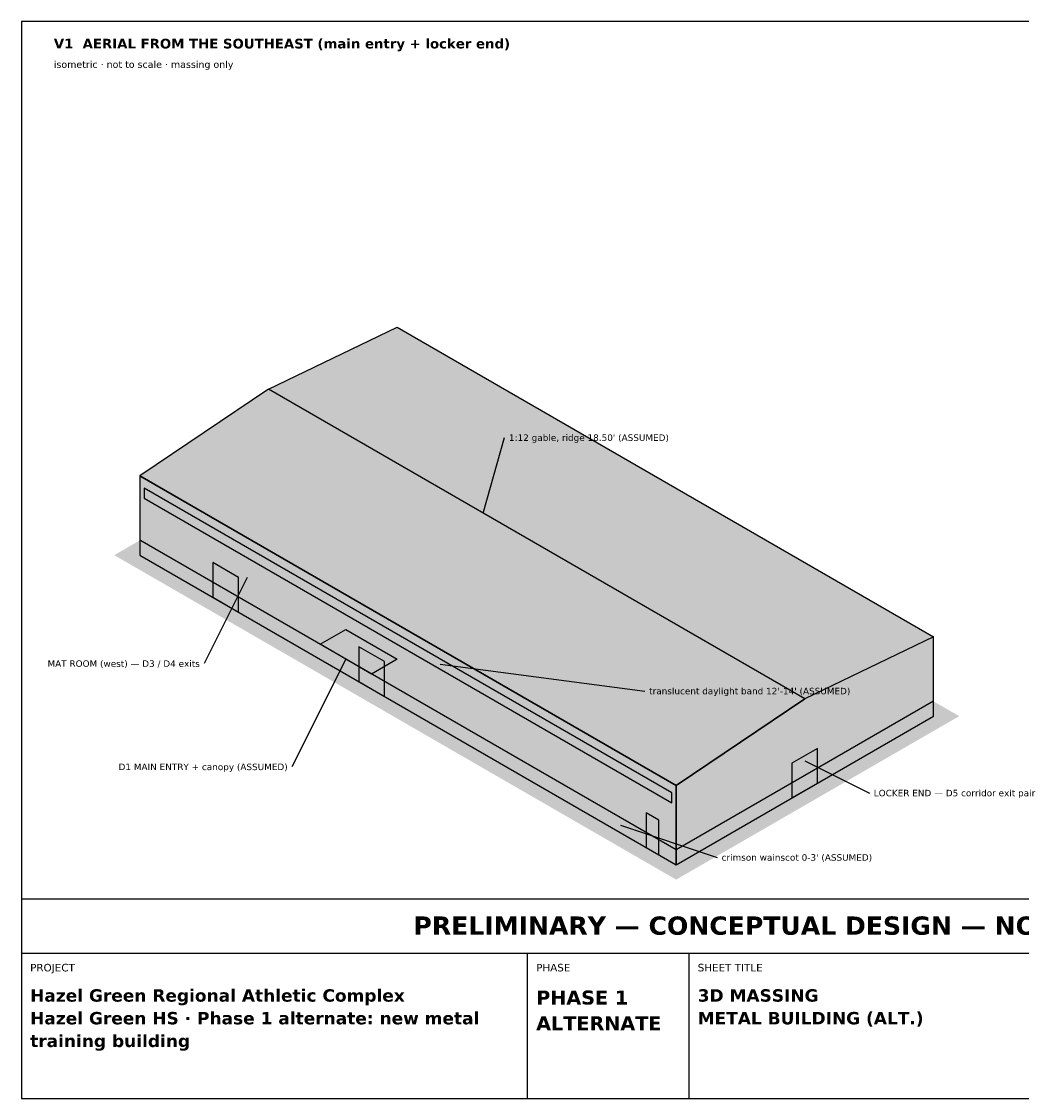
# Model space of a CAD drawing. Header units: inches. Extents: x 0.5 to 16.5, y 0.5 to 10.5.
# Tile 1 of 2: x 0.5 to 9.8, y 0.5 to 10.5. Entities that reach past the tile are written whole.
import ezdxf
from ezdxf.enums import TextEntityAlignment as Align

# ---------------------------------------------------------------- set-up
doc = ezdxf.new("R2010")
doc.units = ezdxf.units.IN
doc.header["$MEASUREMENT"] = 0
for name, color, linetype in [('A-ANNO-TEXT', 7, 'Continuous'), ('A-MASS-CANO', 7, 'Continuous'), ('A-MASS-DOOR', 7, 'Continuous'), ('A-MASS-GLAZ', 7, 'Continuous'), ('A-MASS-GRND', 7, 'Continuous'), ('A-MASS-ROOF', 7, 'Continuous'), ('A-MASS-WALL', 7, 'Continuous'), ('G-ANNO-TTLB', 7, 'Continuous')]:
    doc.layers.add(name, color=color, linetype=linetype)
doc.styles.add('KS-BOLD', font='DejaVuSans-Bold.ttf')
doc.styles.add('KS-REG', font='DejaVuSans.ttf')

msp = doc.modelspace()

# ---------------------------------------------------------------- hatches: boundary and pattern name
at = {"layer": 'A-MASS-CANO', "true_color": 0x9e1b1b}
msp.add_hatch(color=7, dxfattribs=at).paths.add_polyline_path([(3.512, 4.855), (3.99, 4.579), (3.751, 4.441), (3.273, 4.717)])
at = {"layer": 'A-MASS-DOOR', "true_color": 0xffffff}
for points in [[(2.277, 5.154), (2.516, 5.016), (2.516, 5.338), (2.277, 5.476)], [(3.632, 4.372), (3.871, 4.234), (3.871, 4.556), (3.632, 4.694)], [(7.655, 3.291), (7.894, 3.429), (7.894, 3.751), (7.655, 3.613)], [(6.301, 2.831), (6.42, 2.762), (6.42, 3.084), (6.301, 3.153)]]:
    msp.add_hatch(color=7, dxfattribs=at).paths.add_polyline_path(points)
at = {"layer": 'A-MASS-GLAZ', "true_color": 0xf3f0d8}
msp.add_hatch(color=7, dxfattribs=at).paths.add_polyline_path([(1.64, 6.074), (6.54, 3.245), (6.54, 3.337), (1.64, 6.166)])
at = {"layer": 'A-MASS-GRND', "true_color": 0xeeeeee}
msp.add_hatch(color=7, dxfattribs=at).paths.add_polyline_path([(1.361, 5.545), (6.58, 2.532), (9.209, 4.05), (3.99, 7.063)])
at = {"layer": 'A-MASS-ROOF', "true_color": 0x4a4a4a}
msp.add_hatch(color=7, dxfattribs=at).paths.add_polyline_path([(3.99, 7.661), (8.97, 4.786), (7.775, 4.211), (2.795, 7.086)])
at = {"layer": 'A-MASS-ROOF', "true_color": 0x5b5b5b}
msp.add_hatch(color=7, dxfattribs=at).paths.add_polyline_path([(1.6, 6.281), (6.58, 3.406), (7.775, 4.211), (2.795, 7.086)])
at = {"layer": 'A-MASS-WALL', "true_color": 0xd8dce0}
msp.add_hatch(color=7, dxfattribs=at).paths.add_polyline_path([(1.6, 5.545), (6.58, 2.67), (6.58, 3.406), (1.6, 6.281)])
at = {"layer": 'A-MASS-WALL', "true_color": 0x9e1b1b}
msp.add_hatch(color=7, dxfattribs=at).paths.add_polyline_path([(1.6, 5.545), (6.58, 2.67), (6.58, 2.808), (1.6, 5.683)])
at = {"layer": 'A-MASS-WALL', "true_color": 0xc4c9ce}
msp.add_hatch(color=7, dxfattribs=at).paths.add_polyline_path([(6.58, 2.67), (8.97, 4.05), (8.97, 4.786), (7.775, 4.211), (6.58, 3.406)])
at = {"layer": 'A-MASS-WALL', "true_color": 0x861717}
msp.add_hatch(color=7, dxfattribs=at).paths.add_polyline_path([(6.58, 2.67), (8.97, 4.05), (8.97, 4.188), (6.58, 2.808)])

# ---------------------------------------------------------------- linework, layer by layer
at = {"layer": 'A-ANNO-TEXT'}
for p, q in [((4.787, 5.936), (4.987, 6.636)), ((2.596, 5.338), (2.196, 4.538)), ((3.512, 4.579), (3.012, 3.579)), ((4.389, 4.533), (6.289, 4.283)), ((7.775, 3.636), (8.375, 3.336)), ((6.062, 3.038), (6.962, 2.738))]:
    msp.add_line(p, q, dxfattribs=at)
at = {"layer": 'A-MASS-CANO'}
msp.add_lwpolyline([(3.512, 4.855), (3.99, 4.579), (3.751, 4.441), (3.273, 4.717)], close=True, dxfattribs=at)
at = {"layer": 'A-MASS-DOOR'}
for points in [[(2.277, 5.154), (2.516, 5.016), (2.516, 5.338), (2.277, 5.476)], [(3.632, 4.372), (3.871, 4.234), (3.871, 4.556), (3.632, 4.694)], [(7.655, 3.291), (7.894, 3.429), (7.894, 3.751), (7.655, 3.613)], [(6.301, 2.831), (6.42, 2.762), (6.42, 3.084), (6.301, 3.153)]]:
    msp.add_lwpolyline(points, close=True, dxfattribs=at)
at = {"layer": 'A-MASS-GLAZ'}
msp.add_lwpolyline([(1.64, 6.074), (6.54, 3.245), (6.54, 3.337), (1.64, 6.166)], close=True, dxfattribs=at)
at = {"layer": 'A-MASS-ROOF'}
for points in [[(3.99, 7.661), (8.97, 4.786), (7.775, 4.211), (2.795, 7.086)], [(1.6, 6.281), (6.58, 3.406), (7.775, 4.211), (2.795, 7.086)]]:
    msp.add_lwpolyline(points, close=True, dxfattribs=at)
at = {"layer": 'A-MASS-WALL'}
for points in [[(1.6, 5.545), (6.58, 2.67), (6.58, 3.406), (1.6, 6.281)], [(1.6, 5.545), (6.58, 2.67), (6.58, 2.808), (1.6, 5.683)], [(6.58, 2.67), (8.97, 4.05), (8.97, 4.786), (7.775, 4.211), (6.58, 3.406)], [(6.58, 2.67), (8.97, 4.05), (8.97, 4.188), (6.58, 2.808)]]:
    msp.add_lwpolyline(points, close=True, dxfattribs=at)
at = {"layer": 'G-ANNO-TTLB'}
for p, q in [((0.5, 1.85), (16.5, 1.85)), ((5.2, 0.5), (5.2, 1.85)), ((6.7, 0.5), (6.7, 1.85))]:
    msp.add_line(p, q, dxfattribs=at)
for points in [[(0.5, 0.5), (16.5, 0.5), (16.5, 10.5), (0.5, 10.5)], [(0.5, 1.85), (16.5, 1.85), (16.5, 2.35), (0.5, 2.35)]]:
    msp.add_lwpolyline(points, close=True, dxfattribs=at)

# ---------------------------------------------------------------- texts
at = {"layer": 'A-ANNO-TEXT'}
for s, height, style, p in [('V1  AERIAL FROM THE SOUTHEAST (main entry + locker end)', 0.09, 'KS-BOLD', (0.8, 10.25)), ('isometric · not to scale · massing only', 0.064, 'KS-REG', (0.8, 10.07)), ("1:12 gable, ridge 18.50' (ASSUMED)", 0.06, 'KS-REG', (5.027, 6.606)), ("translucent daylight band 12'-14' (ASSUMED)", 0.06, 'KS-REG', (6.329, 4.253)), ('LOCKER END — D5 corridor exit pair', 0.06, 'KS-REG', (8.415, 3.306)), ("crimson wainscot 0-3' (ASSUMED)", 0.06, 'KS-REG', (7.002, 2.708))]:
    msp.add_text(s, height=height, dxfattribs=dict(at, style=style)).set_placement(p)
at = {"layer": 'A-ANNO-TEXT', "style": 'KS-REG'}
for s, p in [('MAT ROOM (west) — D3 / D4 exits', (2.156, 4.508)), ('D1 MAIN ENTRY + canopy (ASSUMED)', (2.972, 3.549))]:
    msp.add_text(s, height=0.06, dxfattribs=at).set_placement(p, align=Align.RIGHT)
at = {"layer": 'G-ANNO-TTLB', "style": 'KS-BOLD'}
msp.add_text('PRELIMINARY — CONCEPTUAL DESIGN — NOT FOR CONSTRUCTION', height=0.17, dxfattribs=at).set_placement((8.5, 2.02), align=Align.CENTER)
at = {"layer": 'G-ANNO-TTLB'}
for s, height, style, p in [('PROJECT', 0.07, 'KS-REG', (0.58, 1.68)), ('PHASE', 0.07, 'KS-REG', (5.28, 1.68)), ('SHEET TITLE', 0.07, 'KS-REG', (6.78, 1.68)), ('Hazel Green Regional Athletic Complex', 0.115, 'KS-BOLD', (0.58, 1.399)), ('PHASE 1', 0.13, 'KS-BOLD', (5.28, 1.372)), ('3D MASSING', 0.115, 'KS-BOLD', (6.78, 1.399)), ('Hazel Green HS · Phase 1 alternate: new metal', 0.115, 'KS-BOLD', (0.58, 1.188)), ('METAL BUILDING (ALT.)', 0.115, 'KS-BOLD', (6.78, 1.188)), ('ALTERNATE', 0.13, 'KS-BOLD', (5.28, 1.133)), ('training building', 0.115, 'KS-BOLD', (0.58, 0.977))]:
    msp.add_text(s, height=height, dxfattribs=dict(at, style=style)).set_placement(p)

doc.saveas('drawing.dxf')
